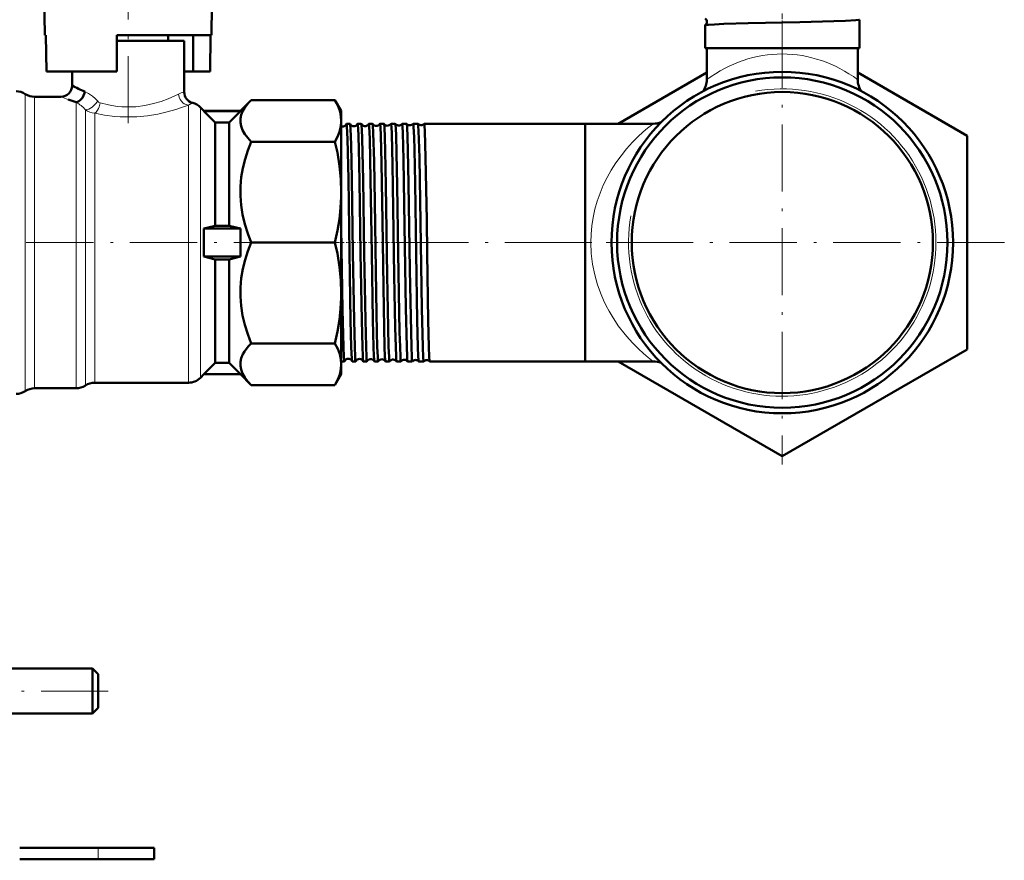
# Model space of a CAD drawing. Extents: x -1351 to 1763, y -1300 to 612.
# Tile 69 of 80: x 1588 to 1763, y -276 to -126. Entities that reach past the tile are written whole.
import ezdxf

# ---------------------------------------------------------------- set-up
doc = ezdxf.new("R2010")
doc.units = 0
doc.linetypes.add('DASHDOT', pattern=[18.5, 12, -3, 0.5, -3])

msp = doc.modelspace()

# ---------------------------------------------------------------- linework, layer by layer
at = {"color": 7, "linetype": 'DASHDOT', "lineweight": 18}
for p, q in [((1607.16, -144.15), (1607.16, -109.54)), ((1723.81, -125.83), (1723.81, -205.02)), ((1570.48, -165.42), (1634.42, -165.42)), ((1704.85, -165.42), (1655.87, -165.42)), ((1763.41, -165.42), (1684.21, -165.42)), ((1603.61, -245.42), (1582.01, -245.42))]:
    msp.add_line(p, q, dxfattribs=at)
at = {"color": 7, "lineweight": 50}
for p, q in [((1592.16, -119.17), (1592.32, -128.42)), ((1622, -128.42), (1622.09, -123.11)), ((1737.57, -130.77), (1737.57, -125.66)), ((1710.05, -130.77), (1710.05, -126.65)), ((1592.45, -128.42), (1592.32, -128.42)), ((1592.57, -134.92), (1592.45, -128.42)), ((1622, -128.42), (1605.16, -128.42)), ((1605.16, -128.42), (1605.16, -134.92)), ((1617.16, -129.42), (1605.16, -129.42)), ((1614.26, -128.42), (1614.26, -129.42)), ((1617.16, -138.58), (1617.16, -129.42)), ((1618.74, -134.92), (1618.74, -128.42)), ((1621.75, -134.92), (1621.86, -128.42)), ((1711.73, -130.77), (1710.05, -130.77)), ((1710.36, -136.35), (1710.36, -130.77)), ((1737.57, -130.77), (1711.73, -130.77)), ((1737.26, -136.35), (1737.26, -130.77)), ((1737.26, -136.35), (1737.26, -130.77)), ((1605.16, -134.92), (1592.57, -134.92)), ((1597.16, -134.92), (1597.16, -137.42)), ((1618.74, -134.92), (1617.16, -134.92)), ((1618.74, -134.92), (1621.75, -134.92)), ((1694.53, -144.22), (1710.36, -135.08)), ((1737.26, -135.08), (1756.81, -146.37)), ((1590.47, -139.42), (1595.16, -139.42)), ((1627.16, -141.92), (1629.09, -139.99)), ((1629.09, -139.99), (1644.04, -139.99)), ((1644.04, -139.99), (1645.16, -141.92)), ((1620.04, -141.3), (1620.66, -141.92)), ((1620.66, -141.92), (1620.66, -141.96)), ((1620.66, -141.92), (1627.16, -141.92)), ((1620.66, -141.96), (1627.16, -141.96)), ((1622.66, -143.98), (1620.66, -141.96)), ((1625.16, -143.98), (1627.16, -141.96)), ((1627.16, -141.92), (1627.16, -141.96)), ((1645.16, -141.92), (1645.16, -143.71)), ((1625.16, -143.98), (1622.66, -143.98)), ((1622.66, -143.98), (1622.66, -162.42)), ((1625.16, -143.98), (1625.16, -162.42)), ((1645.16, -143.71), (1645.16, -156.43)), ((1646.71, -144.22), (1646.1, -144.22)), ((1648.72, -144.22), (1648.09, -144.22)), ((1650.74, -144.22), (1650.07, -144.22)), ((1652.76, -144.22), (1652.06, -144.22)), ((1654.79, -144.22), (1654.04, -144.22)), ((1656.01, -144.22), (1656.01, -144.23)), ((1656.81, -144.22), (1656.01, -144.22)), ((1656.82, -144.23), (1656.81, -144.22)), ((1657.99, -144.22), (1657.98, -144.23)), ((1658.84, -144.22), (1657.99, -144.22)), ((1658.85, -144.23), (1658.84, -144.22)), ((1659.96, -144.22), (1659.95, -144.23)), ((1688.66, -144.22), (1659.96, -144.22)), ((1688.66, -144.22), (1688.66, -184.03)), ((1688.66, -144.22), (1688.66, -186.62)), ((1700.76, -144.22), (1688.66, -144.22)), ((1700.76, -144.22), (1688.66, -144.22)), ((1700.76, -144.22), (1688.66, -144.22)), ((1629.09, -147.44), (1644.04, -147.44)), ((1756.81, -146.37), (1756.81, -184.48)), ((1645.16, -156.43), (1645.16, -174.42)), ((1622.66, -162.42), (1620.66, -162.92)), ((1620.66, -162.92), (1627.16, -162.92)), ((1620.66, -162.92), (1620.66, -167.92)), ((1625.16, -162.42), (1622.66, -162.42)), ((1625.16, -162.42), (1627.16, -162.92)), ((1627.16, -162.92), (1627.16, -167.92)), ((1629.09, -165.42), (1644.04, -165.42)), ((1620.66, -167.92), (1627.16, -167.92)), ((1622.66, -168.42), (1620.66, -167.92)), ((1625.16, -168.42), (1622.66, -168.42)), ((1622.66, -168.42), (1622.66, -186.87)), ((1625.16, -168.42), (1627.16, -167.92)), ((1625.16, -168.42), (1625.16, -186.87)), ((1645.16, -174.42), (1645.16, -187.13)), ((1629.09, -183.41), (1644.04, -183.41)), ((1688.66, -184.03), (1688.66, -186.62)), ((1756.81, -184.48), (1723.81, -203.53)), ((1622.66, -186.87), (1620.66, -188.89)), ((1625.16, -186.87), (1622.66, -186.87)), ((1625.16, -186.87), (1627.16, -188.89)), ((1645.7, -186.62), (1645.16, -186.62)), ((1645.16, -187.13), (1645.16, -188.92)), ((1647.72, -186.62), (1647.1, -186.62)), ((1649.73, -186.62), (1649.08, -186.62)), ((1651.75, -186.62), (1651.07, -186.62)), ((1653.77, -186.62), (1653.05, -186.62)), ((1655.8, -186.62), (1655.02, -186.62)), ((1655.8, -186.62), (1655.8, -186.62)), ((1657, -186.62), (1656.99, -186.62)), ((1657.83, -186.62), (1657, -186.62)), ((1657.83, -186.62), (1657.83, -186.62)), ((1658.97, -186.62), (1658.97, -186.62)), ((1659.86, -186.62), (1658.97, -186.62)), ((1659.86, -186.62), (1659.86, -186.62)), ((1660.94, -186.62), (1660.94, -186.62)), ((1688.66, -186.62), (1660.94, -186.62)), ((1700.76, -186.62), (1688.66, -186.62)), ((1723.81, -203.53), (1694.53, -186.62)), ((1620.66, -188.92), (1620.04, -189.54)), ((1620.66, -188.89), (1627.16, -188.89)), ((1620.66, -188.89), (1620.66, -188.92)), ((1620.66, -188.92), (1627.16, -188.92)), ((1627.16, -188.89), (1627.16, -188.92)), ((1629.09, -190.86), (1627.16, -188.92)), ((1645.16, -188.92), (1644.04, -190.86)), ((1617.92, -190.42), (1601.18, -190.42)), ((1629.09, -190.86), (1644.04, -190.86)), ((1597.87, -191.42), (1590.47, -191.42)), ((1600.81, -241.42), (1583.81, -241.42)), ((1600.81, -241.42), (1600.81, -245.42)), ((1601.81, -242.42), (1600.81, -241.42)), ((1601.81, -242.42), (1601.81, -245.42)), ((1600.81, -245.42), (1600.81, -249.42)), ((1601.81, -245.42), (1601.81, -248.42)), ((1601.81, -248.42), (1600.81, -249.42)), ((1600.81, -249.42), (1583.81, -249.42)), ((1587.81, -273.42), (1601.81, -273.42)), ((1601.81, -273.42), (1611.81, -273.42)), ((1611.81, -273.42), (1611.81, -275.42)), ((1601.81, -275.42), (1587.81, -275.42)), ((1601.81, -275.42), (1611.81, -275.42))]:
    msp.add_line(p, q, dxfattribs=at)
at = {"color": 7, "linetype": 'DASHDOT', "lineweight": 18, "ltscale": 0.321133}
msp.add_line((1723.81, -137.42), (1723.81, -124.58), dxfattribs=at)
at = {"color": 7, "lineweight": 18}
for p, q in [((1588.81, -138.92), (1588.81, -191.92)), ((1590.47, -139.42), (1590.47, -191.42)), ((1597.87, -140.4), (1597.87, -191.41)), ((1599.52, -141.74), (1599.52, -190.89)), ((1617.92, -140.91), (1617.92, -190.42)), ((1620.04, -141.3), (1620.04, -189.54)), ((1601.18, -142.35), (1601.18, -190.39)), ((1599.52, -190.89), (1599.52, -190.91)), ((1599.52, -190.91), (1599.52, -190.92)), ((1601.18, -190.39), (1601.18, -190.42)), ((1597.87, -191.41), (1597.87, -191.42)), ((1601.81, -273.42), (1601.81, -275.42))]:
    msp.add_line(p, q, dxfattribs=at)
at = {"color": 7, "linetype": 'DASHDOT', "lineweight": 18, "ltscale": 0.045032}
msp.add_line((1645.69, -165.42), (1643.89, -165.42), dxfattribs=at)
at = {"color": 7, "linetype": 'DASHDOT', "lineweight": 18, "ltscale": 0.043933}
msp.add_line((1647.7, -165.42), (1645.94, -165.42), dxfattribs=at)
at = {"color": 7, "linetype": 'DASHDOT', "lineweight": 18, "ltscale": 0.0448}
msp.add_line((1649.72, -165.42), (1647.93, -165.42), dxfattribs=at)
at = {"color": 7, "linetype": 'DASHDOT', "lineweight": 18, "ltscale": 0.045807}
msp.add_line((1651.74, -165.42), (1649.91, -165.42), dxfattribs=at)
at = {"color": 7, "linetype": 'DASHDOT', "lineweight": 18, "ltscale": 0.04696}
msp.add_line((1653.77, -165.42), (1651.89, -165.42), dxfattribs=at)
at = {"color": 7, "linetype": 'DASHDOT', "lineweight": 18, "ltscale": 0.048279}
msp.add_line((1655.8, -165.42), (1653.87, -165.42), dxfattribs=at)
at = {"color": 7, "linetype": 'DASHDOT', "lineweight": 18, "ltscale": 0.049771}
msp.add_line((1657.83, -165.42), (1655.84, -165.42), dxfattribs=at)
at = {"color": 7, "linetype": 'DASHDOT', "lineweight": 18, "ltscale": 0.051468}
msp.add_line((1659.87, -165.42), (1657.81, -165.42), dxfattribs=at)
at = {"color": 7, "linetype": 'DASHDOT', "lineweight": 18, "ltscale": 0.060015}
msp.add_line((1601.81, -273.22), (1601.81, -275.62), dxfattribs=at)
at = {"color": 7, "lineweight": 50}
for points in [[(1711.73, -126.49), (1713.39, -126.42), (1717.72, -126.3), (1726.94, -126.08), (1732.99, -125.92), (1735.06, -125.85), (1736.91, -125.76), (1737.49, -125.69), (1737.54, -125.68), (1737.56, -125.67), (1737.56, -125.67), (1737.57, -125.66), (1737.57, -125.66)], [(1710.06, -126.64), (1710.07, -126.63), (1710.1, -126.62), (1710.65, -126.56), (1711.73, -126.49)], [(1597.87, -140.4), (1598.29, -140.24), (1598.68, -139.94), (1598.98, -139.59), (1599.21, -139.17), (1599.36, -138.74), (1599.41, -138.47)], [(1629.09, -139.99), (1628.62, -140.49), (1628.21, -141), (1627.88, -141.46), (1627.61, -141.93), (1627.33, -142.61), (1627.18, -143.3), (1627.17, -143.98), (1627.29, -144.67), (1627.55, -145.37), (1627.95, -146.06), (1628.47, -146.76), (1629.09, -147.44)], [(1645.16, -143.71), (1645.1, -142.91), (1644.94, -142.1), (1644.66, -141.26), (1644.26, -140.39), (1644.04, -139.99)], [(1644.04, -147.44), (1644.5, -146.54), (1644.83, -145.69), (1645.05, -144.87), (1645.15, -144.07), (1645.16, -143.71)], [(1646.94, -184.03), (1646.83, -179.33), (1646.63, -167.23), (1646.42, -154.07), (1646.27, -146.96), (1646.17, -144.67), (1646.13, -144.27), (1646.12, -144.24), (1646.11, -144.23), (1646.11, -144.22), (1646.11, -144.22), (1646.1, -144.22)], [(1647.56, -184.03), (1647.44, -179.33), (1647.24, -167.28), (1647.03, -154.02), (1646.9, -147.93), (1646.8, -145.12), (1646.75, -144.41), (1646.73, -144.27), (1646.72, -144.24)], [(1648.92, -184.03), (1648.81, -179.33), (1648.61, -167.29), (1648.41, -154.4), (1648.3, -148.69), (1648.24, -146.52), (1648.17, -144.99), (1648.14, -144.52), (1648.11, -144.26), (1648.1, -144.23), (1648.1, -144.23), (1648.09, -144.22), (1648.09, -144.22)], [(1649.57, -184.03), (1649.46, -179.29), (1649.26, -167.35), (1649.05, -154.21), (1648.89, -146.92), (1648.82, -145.17), (1648.79, -144.62), (1648.75, -144.3), (1648.73, -144.23)], [(1650.91, -184.03), (1650.79, -179.29), (1650.6, -167.37), (1650.39, -154.17), (1650.23, -146.9), (1650.14, -144.69), (1650.09, -144.26), (1650.08, -144.23), (1650.08, -144.23), (1650.08, -144.22), (1650.07, -144.22)], [(1651.59, -184.03), (1651.52, -181.38), (1651.39, -174.47), (1651.13, -158.19), (1651.01, -150.96), (1650.87, -145.82), (1650.79, -144.46), (1650.76, -144.27), (1650.75, -144.23)], [(1652.89, -184.03), (1652.74, -177.15), (1652.49, -161.62), (1652.32, -151.2), (1652.2, -146.32), (1652.13, -144.85), (1652.08, -144.29), (1652.07, -144.25), (1652.06, -144.23), (1652.06, -144.23), (1652.06, -144.22), (1652.06, -144.22)], [(1653.61, -184.03), (1653.52, -180.55), (1653.36, -171.28), (1653.11, -155.27), (1652.98, -149.06), (1652.92, -146.68), (1652.84, -144.81), (1652.8, -144.34), (1652.78, -144.25), (1652.77, -144.23)], [(1654.87, -184.03), (1654.78, -180.55), (1654.62, -171.28), (1654.37, -155.36), (1654.31, -151.56), (1654.17, -146.03), (1654.11, -144.8), (1654.08, -144.43), (1654.05, -144.25), (1654.04, -144.23), (1654.04, -144.23), (1654.04, -144.22), (1654.04, -144.22)], [(1655.64, -184.03), (1655.57, -181.38), (1655.43, -174.47), (1655.32, -167.25), (1655.13, -155.26), (1655.02, -149.48), (1654.93, -146.25), (1654.88, -145.14), (1654.82, -144.36), (1654.8, -144.25), (1654.79, -144.23)], [(1656.84, -184.03), (1656.69, -177.11), (1656.46, -162.44), (1656.26, -150.63), (1656.14, -145.83), (1656.08, -144.72), (1656.03, -144.28), (1656.02, -144.24), (1656.02, -144.23), (1656.02, -144.23), (1656.01, -144.22), (1656.01, -144.22)], [(1657.66, -184.03), (1657.54, -178.68), (1657.39, -170.27), (1657.15, -154.93), (1657.03, -148.93), (1656.97, -146.64), (1656.89, -144.79), (1656.85, -144.34), (1656.83, -144.25), (1656.82, -144.23)], [(1658.81, -184.03), (1658.7, -179.33), (1658.51, -167.3), (1658.32, -154.85), (1658.2, -148.89), (1658.14, -146.61), (1658.06, -144.78), (1658.02, -144.33), (1658, -144.24), (1657.99, -144.23), (1657.99, -144.22), (1657.99, -144.22)], [(1659.7, -184.03), (1659.54, -177.16), (1659.29, -161.81), (1659.09, -150.31), (1659.01, -146.97), (1658.96, -145.56), (1658.9, -144.59), (1658.87, -144.33), (1658.86, -144.24), (1658.85, -144.23), (1658.85, -144.23)], [(1660.78, -184.03), (1660.67, -179.33), (1660.48, -167.3), (1660.39, -161.45), (1660.2, -150.24), (1660.07, -145.53), (1660.01, -144.57), (1659.97, -144.25), (1659.97, -144.23), (1659.96, -144.23), (1659.96, -144.22), (1659.96, -144.22)], [(1629.09, -147.44), (1628.5, -148.98), (1628.01, -150.54), (1627.61, -152.13), (1627.33, -153.77), (1627.18, -155.43), (1627.17, -157.09), (1627.29, -158.74), (1627.55, -160.43), (1627.95, -162.11), (1628.47, -163.78), (1629.09, -165.42)], [(1645.16, -156.43), (1645.08, -154.13), (1644.85, -151.79), (1644.46, -149.36), (1644.04, -147.44)], [(1644.04, -165.42), (1644.5, -163.27), (1644.83, -161.22), (1645.05, -159.23), (1645.15, -157.28), (1645.16, -156.43)], [(1645.54, -184.03), (1645.39, -177.43), (1645.16, -162.81)], [(1629.09, -165.42), (1628.5, -166.96), (1628.01, -168.53), (1627.61, -170.12), (1627.33, -171.76), (1627.18, -173.41), (1627.17, -175.07), (1627.29, -176.73), (1627.55, -178.42), (1627.95, -180.09), (1628.47, -181.77), (1629.09, -183.41)], [(1645.16, -174.42), (1645.08, -172.12), (1644.85, -169.78), (1644.46, -167.35), (1644.04, -165.42)], [(1644.04, -183.41), (1644.5, -181.26), (1644.83, -179.21), (1645.05, -177.22), (1645.15, -175.27), (1645.16, -174.42)], [(1629.09, -183.41), (1628.62, -183.91), (1628.21, -184.42), (1627.88, -184.88), (1627.61, -185.35), (1627.33, -186.03), (1627.18, -186.72), (1627.17, -187.41), (1627.29, -188.09), (1627.55, -188.79), (1627.95, -189.49), (1628.47, -190.18), (1629.09, -190.86)], [(1645.16, -187.13), (1645.09, -186.24), (1644.89, -185.34), (1644.54, -184.4), (1644.04, -183.41)], [(1645.7, -186.62), (1645.7, -186.62), (1645.69, -186.62), (1645.69, -186.61), (1645.68, -186.59), (1645.65, -186.32), (1645.61, -185.79), (1645.54, -184.03)], [(1647.08, -186.61), (1647.07, -186.54), (1647.04, -186.22), (1646.94, -184.03)], [(1647.72, -186.62), (1647.71, -186.62), (1647.71, -186.62), (1647.71, -186.61), (1647.7, -186.59), (1647.66, -186.32), (1647.63, -185.79), (1647.56, -184.03)], [(1649.07, -186.61), (1649.05, -186.54), (1649.02, -186.24), (1648.99, -185.7), (1648.92, -184.03)], [(1649.73, -186.62), (1649.73, -186.62), (1649.73, -186.62), (1649.72, -186.61), (1649.71, -186.59), (1649.68, -186.32), (1649.64, -185.79), (1649.57, -184.03)], [(1651.06, -186.61), (1651.04, -186.55), (1651.01, -186.25), (1650.97, -185.71), (1650.91, -184.03)], [(1651.75, -186.62), (1651.75, -186.62), (1651.75, -186.62), (1651.74, -186.61), (1651.73, -186.59), (1651.7, -186.32), (1651.66, -185.79), (1651.59, -184.03)], [(1653.04, -186.62), (1653.03, -186.6), (1653.02, -186.56), (1652.99, -186.26), (1652.95, -185.72), (1652.89, -184.03)], [(1653.77, -186.62), (1653.77, -186.62), (1653.77, -186.62), (1653.76, -186.61), (1653.76, -186.59), (1653.72, -186.32), (1653.68, -185.79), (1653.61, -184.03)], [(1655.02, -186.62), (1655.01, -186.61), (1655, -186.56), (1654.97, -186.26), (1654.93, -185.73), (1654.87, -184.03)], [(1655.8, -186.62), (1655.8, -186.62), (1655.79, -186.62), (1655.79, -186.61), (1655.78, -186.59), (1655.74, -186.32), (1655.71, -185.79), (1655.64, -184.03)], [(1656.99, -186.62), (1656.99, -186.61), (1656.98, -186.56), (1656.94, -186.27), (1656.91, -185.74), (1656.84, -184.03)], [(1657.83, -186.62), (1657.82, -186.62), (1657.82, -186.62), (1657.82, -186.61), (1657.81, -186.59), (1657.77, -186.32), (1657.74, -185.79), (1657.66, -184.03)], [(1658.97, -186.62), (1658.96, -186.61), (1658.95, -186.57), (1658.91, -186.28), (1658.88, -185.74), (1658.81, -184.03)], [(1659.86, -186.62), (1659.85, -186.62), (1659.85, -186.62), (1659.85, -186.61), (1659.84, -186.6), (1659.83, -186.55), (1659.78, -185.94), (1659.7, -184.03)], [(1660.94, -186.62), (1660.93, -186.62), (1660.93, -186.6), (1660.91, -186.51), (1660.85, -185.8), (1660.78, -184.03)], [(1644.04, -190.86), (1644.54, -189.87), (1644.89, -188.93), (1645.09, -188.03), (1645.16, -187.13)]]:
    msp.add_lwpolyline(points, dxfattribs=at)
at = {"color": 7, "lineweight": 18}
for points in [[(1599.41, -138.47), (1600.09, -138.81), (1600.77, -139.28), (1601.26, -139.71), (1601.72, -140.19)], [(1601.72, -140.19), (1601.27, -140.74), (1600.71, -141.24), (1600.41, -141.44), (1600.11, -141.6), (1599.8, -141.71), (1599.52, -141.74)], [(1601.72, -140.19), (1601.89, -140.35), (1602.18, -140.51)], [(1602.18, -140.51), (1603.65, -140.87), (1605.2, -141.12), (1606.02, -141.2), (1606.85, -141.23), (1607.67, -141.23), (1608.5, -141.18), (1610.12, -140.98), (1611.65, -140.64), (1613.04, -140.23), (1614.27, -139.77), (1614.96, -139.49), (1616.12, -138.95)], [(1617.92, -140.91), (1617.66, -140.87), (1617.16, -140.66), (1616.93, -140.5), (1616.64, -140.21), (1616.41, -139.88), (1616.24, -139.51), (1616.12, -138.95)], [(1602.18, -140.51), (1601.99, -141.2), (1601.85, -141.53), (1601.68, -141.83), (1601.44, -142.14), (1601.18, -142.35)], [(1601.18, -142.35), (1602.94, -142.69), (1604.77, -142.92), (1605.74, -142.99), (1607.69, -143.02), (1608.67, -142.98), (1610.59, -142.8), (1612.46, -142.5), (1614.13, -142.12), (1615.68, -141.68), (1616.5, -141.41), (1617.92, -140.91)], [(1689.66, -165.42), (1689.74, -167.37), (1689.97, -169.28), (1690.35, -171.16), (1690.86, -172.97), (1691.49, -174.7), (1691.93, -175.72), (1692.4, -176.71), (1692.91, -177.66), (1693.45, -178.57), (1694.57, -180.27), (1695.76, -181.81), (1696.48, -182.65), (1697.2, -183.43), (1698.17, -184.4), (1699.07, -185.23), (1699.87, -185.91), (1700.76, -186.62)]]:
    msp.add_lwpolyline(points, dxfattribs=at)
at = {"color": 7, "lineweight": 50}
for radius in [30.46, 29.46, 26.86]:
    msp.add_circle((1723.81, -165.42), radius, dxfattribs=at)
for centre, radius, start, end in [((1709.63, -126.03), 0.738, 0.9482, 54.5414), ((1709.63, -126.04), 0.738, 305.4326, 1.1357), ((1710.06, -126.65), 0.0138, 117.0359, 170.5143), ((1706.86, -136.35), 3.5, 323.2594, 360), ((1740.76, -136.35), 3.5, 180.0003, 216.7596), ((1740.76, -136.35), 3.5, 180.0003, 216.7478), ((1587.15, -141.42), 3, 56.4427, 90), ((1595.16, -137.42), 2, 270.0416, 359.9865), ((1611.2, -110.21), 30.62, 242.7096, 247.3684), ((1619.16, -138.58), 2, 180.0105, 255.603), ((1590.47, -136.42), 3, 236.4427, 270), ((1610.08, -102.29), 40.02, 250.0672, 252.2274), ((1617.92, -143.42), 3, 45, 75.6096), ((1700.76, -140.22), 4, 270, 291.094), ((1700.76, -140.22), 4, 270, 291.0937), ((1700.76, -140.22), 4, 270, 291.0933), ((1645.4, -143.97), 0.745, 251.1318, 264.399), ((1645.4, -143.98), 0.739, 264.1868, 339.0538), ((1646.11, -144.24), 0.0233, 117.5844, 173.6187), ((1646.7, -144.24), 0.0183, 10.1788, 67.5315), ((1647.4, -143.94), 0.738, 203.5099, 264.5659), ((1647.4, -143.94), 0.74, 264.2336, 336.4606), ((1648.1, -144.24), 0.0179, 112.6709, 169.98), ((1648.72, -144.24), 0.0149, 14.0061, 71.537), ((1649.4, -143.91), 0.739, 206.2673, 264.534), ((1649.4, -143.91), 0.741, 264.2715, 333.7052), ((1650.08, -144.24), 0.0145, 108.5084, 166.122), ((1650.74, -144.24), 0.0125, 18.1026, 75.1624), ((1651.4, -143.87), 0.74, 209.1569, 264.5056), ((1651.4, -143.87), 0.742, 264.3006, 330.8238), ((1652.06, -144.23), 0.0121, 104.9359, 161.9422), ((1652.76, -144.23), 0.0107, 22.5348, 78.0925), ((1653.4, -143.84), 0.741, 212.1623, 264.4881), ((1653.4, -143.83), 0.742, 264.3304, 327.8112), ((1654.04, -144.23), 0.0103, 101.9881, 157.6033), ((1654.78, -144.23), 0.0095, 26.7508, 80.4567), ((1655.4, -143.8), 0.742, 215.3184, 264.462), ((1655.4, -143.8), 0.743, 264.341, 324.6769), ((1657.4, -143.76), 0.742, 218.5997, 264.4431), ((1657.4, -143.76), 0.743, 264.3532, 321.3942), ((1659.4, -143.73), 0.743, 222.0655, 264.4351), ((1659.4, -143.73), 0.744, 264.3663, 317.9332), ((1723.81, -165.42), 26.86, 207.6021, 208.6485), ((1645.69, -186.6), 0.0208, 294.9469, 351.751), ((1646.4, -186.89), 0.739, 88.3132, 157.7664), ((1646.4, -186.89), 0.738, 22.1805, 88.6957), ((1647.11, -186.61), 0.0203, 188.1247, 244.984), ((1647.71, -186.61), 0.0165, 290.4049, 347.973), ((1648.4, -186.92), 0.74, 88.3503, 155.0998), ((1648.4, -186.92), 0.739, 24.8686, 88.6572), ((1649.09, -186.61), 0.0161, 191.8611, 249.4185), ((1649.73, -186.61), 0.0136, 286.6037, 343.9226), ((1650.4, -186.96), 0.741, 88.3929, 152.2655), ((1650.4, -186.96), 0.74, 27.693, 88.6209), ((1651.07, -186.61), 0.0132, 195.9078, 253.281), ((1651.75, -186.61), 0.0115, 283.3279, 339.6559), ((1652.4, -186.99), 0.742, 88.4084, 149.328), ((1652.4, -186.99), 0.741, 30.6386, 88.5948), ((1653.05, -186.61), 0.0112, 200.0206, 256.4936), ((1653.77, -186.61), 0.01, 280.5526, 335.3533), ((1654.4, -187.03), 0.742, 88.4286, 146.2527), ((1654.4, -187.03), 0.742, 33.7146, 88.5684), ((1655.03, -186.61), 0.00961, 204.6358, 259.3703), ((1656.4, -187.07), 0.743, 88.4502, 143.0407), ((1656.4, -187.06), 0.742, 36.9296, 88.5582), ((1658.4, -187.1), 0.743, 88.4619, 139.6768), ((1658.4, -187.1), 0.743, 40.298, 88.5458), ((1660.4, -187.14), 0.744, 88.4709, 136.1061), ((1660.4, -187.14), 0.743, 43.8646, 88.5314), ((1700.76, -190.62), 4, 68.9118, 90), ((1617.92, -187.42), 3, 270, 315), ((1597.87, -188.42), 3, 270, 303.5573), ((1601.18, -193.42), 3, 90, 123.5573), ((1587.15, -189.42), 3, 270, 303.5573), ((1590.47, -194.42), 3, 90, 123.5573)]:
    msp.add_arc(centre, radius, start, end, dxfattribs=at)
at = {"color": 7, "lineweight": 18}
for centre, radius, start, end in [((1618.26, -143.26), 4.81, 103.2232, 116.3708), ((1723.81, -165.42), 27.41, 170, 100), ((1611.44, -98.53), 44.01, 248.2854, 250.0674), ((1595.13, -145.47), 5.77, 40.3421, 61.6608), ((1601.44, -139.13), 3.23, 233.7395, 265.4772), ((1620.9, -145.63), 5.58, 113.6731, 122.3447)]:
    msp.add_arc(centre, radius, start, end, dxfattribs=at)
for centre, major_axis, ratio, start_param, end_param in [((1723.82, -165.49), (0.03, -33.72), 0.792784, 3.140829, 3.668189), ((1723.8, -165.46), (-0.02, -33.68), 0.79315, 2.614329, 3.141962), ((1723.81, -165.42), (34.15, 0), 0.841239, 2.311729, 3.141674)]:
    msp.add_ellipse(centre, major_axis=major_axis, ratio=ratio, start_param=start_param, end_param=end_param, dxfattribs=at)

doc.saveas('drawing.dxf')
